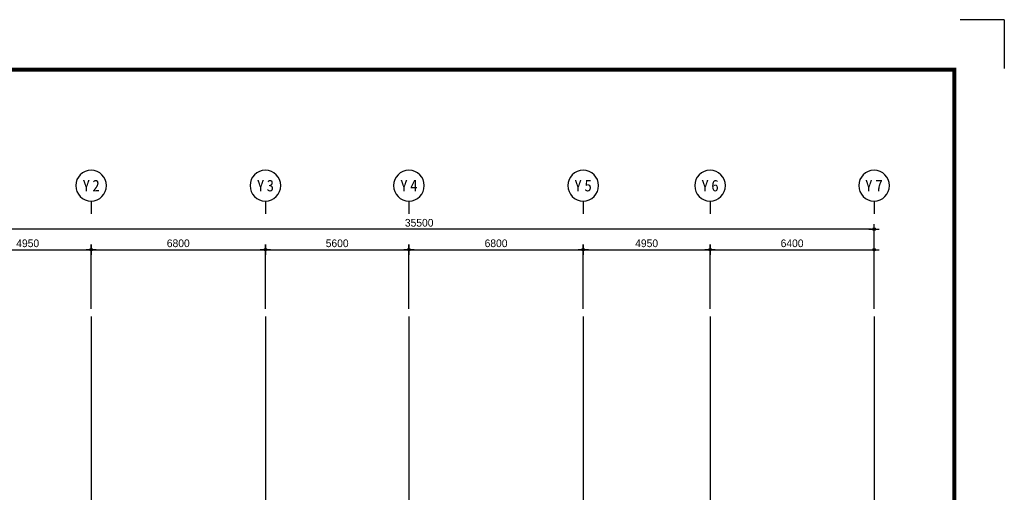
# Model space of a CAD drawing. Header units: millimetres. Extents: x 3445018 to 4174071, y -6064565 to -5122887.
# Tile 171 of 192: x 3868654 to 3907071, y -5300206 to -5281783. Entities that reach past the tile are written whole.
import ezdxf
from ezdxf.enums import TextEntityAlignment as Align

# ---------------------------------------------------------------- set-up
doc = ezdxf.new("R2010")
doc.units = ezdxf.units.MM
doc.header["$MEASUREMENT"] = 0
doc.linetypes.add('CEN', pattern=[66, 60, -2, 2, -2])
doc.layers.get('0').update_dxf_attribs({"linetype": 'CONTINUOUS'})
doc.layers.get('DEFPOINTS').update_dxf_attribs({"linetype": 'CONTINUOUS'})
for name, color, linetype in [('3', 3, 'CONTINUOUS'), ('A_GE_FORM', 7, 'CONTINUOUS'), ('CEN', 13, 'CEN'), ('DI', 1, 'CONTINUOUS'), ('DIM', 7, 'CONTINUOUS')]:
    doc.layers.add(name, color=color, linetype=linetype)
doc.styles.add('GHS', font='txt')
doc.styles.add('HY울릉도 L', font='txt')
doc.styles.add('SDP-S', font='txt')
doc.styles.add('돋움체', font='txt')
doc.dimstyles.new('SMDI-3', dxfattribs={"dimtxt": 3, "dimasz": 1, "dimexe": 2, "dimexo": 3, "dimgap": 1, "dimtad": 1, "dimdsep": 46, "dimtxsty": 'HY울릉도 L', "dimblk": 'Z_DOT', "dimcen": 2.5, "dimdle": 1.5, "dimclrd": 1, "dimclre": 1, "dimclrt": 2, "dimadec": 0, "dimazin": 0, "dimtfac": 1, "dimtix": 1, "dimtmove": 2, "dimatfit": 3, "dimldrblk": 'Z_DOT', "dimfxl": 2, "dimtvp": 1, "dimtolj": 1, "dimtzin": 0, "dimarcsym": 0})

# ---------------------------------------------------------------- blocks, each defined once
blk = doc.blocks.new('sheet _서영')
at = {"layer": 'A_GE_FORM'}
for q in [(-362689.99, -1058481.68), (-362689.99, -1058481.68), (-362670.99, -1058464.44)]:
    blk.add_line((-362689.99, -1058464.44), q, dxfattribs=at)
at = {"layer": 'A_GE_FORM', "const_width": 1.5}
blk.add_lwpolyline([(-361868.49, -1059038.93), (-362670.49, -1059038.93), (-362670.49, -1058483.93), (-361868.49, -1058483.93)], close=True, dxfattribs=at)
blk = doc.blocks.new('Z_DOT')
at = {"layer": 'DIM', "color": 1, "ltscale": 3}
for p, q in [((-2, 0), (2, 0)), ((0, -2), (0, 2))]:
    blk.add_line(p, q, dxfattribs=at)
for radius in [0.5, 0.25]:
    blk.add_circle((0, 0), radius, dxfattribs=at)
blk = doc.blocks.new('*D890')
at = {"layer": 'DEFPOINTS', "color": 0, "ltscale": 3, "transparency": 16777216}
for p in [(3866491, -5289951), (3866491, -5293351), (3901991, -5293351)]:
    blk.add_point(p, dxfattribs=at)
at = {"layer": 'DIM', "color": 1, "lineweight": -2, "ltscale": 3, "transparency": 16777216}
for p, q in [((3866491, -5293051), (3866491, -5289751)), ((3901891, -5289951), (3866591, -5289951)), ((3901991, -5293051), (3901991, -5289751))]:
    blk.add_line(p, q, dxfattribs=at)
at = {"layer": 'DIM', "color": 1, "lineweight": -2, "ltscale": 3, "transparency": 16777216, "xscale": 100, "yscale": 100, "zscale": 100, "rotation": 180}
blk.add_blockref('Z_DOT', (3866491, -5289951), dxfattribs=at)
at = {"layer": 'DIM', "color": 1, "lineweight": -2, "ltscale": 3, "transparency": 16777216, "xscale": 100, "yscale": 100, "zscale": 100}
blk.add_blockref('Z_DOT', (3901991, -5289951), dxfattribs=at)
at = {"layer": 'DIM', "color": 2, "ltscale": 3, "transparency": 16777216, "insert": (3884241, -5289701), "char_height": 300, "attachment_point": 5, "style": 'SDP-S'}
blk.add_mtext('\\A1;35500', dxfattribs=at)
blk = doc.blocks.new('*D891')
at = {"layer": 'DEFPOINTS', "color": 0, "ltscale": 3, "transparency": 16777216}
for p in [(3871441, -5290751), (3866491, -5293351), (3871441, -5293351)]:
    blk.add_point(p, dxfattribs=at)
at = {"layer": 'DIM', "color": 1, "lineweight": -2, "ltscale": 3, "transparency": 16777216}
for p, q in [((3866491, -5293051), (3866491, -5290551)), ((3866591, -5290751), (3871341, -5290751)), ((3871441, -5293051), (3871441, -5290551))]:
    blk.add_line(p, q, dxfattribs=at)
at = {"layer": 'DIM', "color": 1, "lineweight": -2, "ltscale": 3, "transparency": 16777216, "xscale": 100, "yscale": 100, "zscale": 100, "rotation": 180}
blk.add_blockref('Z_DOT', (3866491, -5290751), dxfattribs=at)
at = {"layer": 'DIM', "color": 1, "lineweight": -2, "ltscale": 3, "transparency": 16777216, "xscale": 100, "yscale": 100, "zscale": 100}
blk.add_blockref('Z_DOT', (3871441, -5290751), dxfattribs=at)
at = {"layer": 'DIM', "color": 2, "ltscale": 3, "transparency": 16777216, "insert": (3868966, -5290501), "char_height": 300, "attachment_point": 5, "style": 'SDP-S'}
blk.add_mtext('\\A1;4950', dxfattribs=at)
blk = doc.blocks.new('*D892')
at = {"layer": 'DEFPOINTS', "color": 0, "ltscale": 3, "transparency": 16777216}
for p in [(3878241, -5290751), (3871441, -5293351), (3878241, -5293351)]:
    blk.add_point(p, dxfattribs=at)
at = {"layer": 'DIM', "color": 1, "lineweight": -2, "ltscale": 3, "transparency": 16777216}
for p, q in [((3871441, -5293051), (3871441, -5290551)), ((3871541, -5290751), (3878141, -5290751)), ((3878241, -5293051), (3878241, -5290551))]:
    blk.add_line(p, q, dxfattribs=at)
at = {"layer": 'DIM', "color": 1, "lineweight": -2, "ltscale": 3, "transparency": 16777216, "xscale": 100, "yscale": 100, "zscale": 100, "rotation": 180}
blk.add_blockref('Z_DOT', (3871441, -5290751), dxfattribs=at)
at = {"layer": 'DIM', "color": 1, "lineweight": -2, "ltscale": 3, "transparency": 16777216, "xscale": 100, "yscale": 100, "zscale": 100}
blk.add_blockref('Z_DOT', (3878241, -5290751), dxfattribs=at)
at = {"layer": 'DIM', "color": 2, "ltscale": 3, "transparency": 16777216, "insert": (3874841, -5290501), "char_height": 300, "attachment_point": 5, "style": 'SDP-S'}
blk.add_mtext('\\A1;6800', dxfattribs=at)
blk = doc.blocks.new('*D893')
at = {"layer": 'DEFPOINTS', "color": 0, "ltscale": 3, "transparency": 16777216}
for p in [(3883841, -5290751), (3878241, -5293351), (3883841, -5293351)]:
    blk.add_point(p, dxfattribs=at)
at = {"layer": 'DIM', "color": 1, "lineweight": -2, "ltscale": 3, "transparency": 16777216}
for p, q in [((3878241, -5293051), (3878241, -5290551)), ((3878341, -5290751), (3883741, -5290751)), ((3883841, -5293051), (3883841, -5290551))]:
    blk.add_line(p, q, dxfattribs=at)
at = {"layer": 'DIM', "color": 1, "lineweight": -2, "ltscale": 3, "transparency": 16777216, "xscale": 100, "yscale": 100, "zscale": 100, "rotation": 180}
blk.add_blockref('Z_DOT', (3878241, -5290751), dxfattribs=at)
at = {"layer": 'DIM', "color": 1, "lineweight": -2, "ltscale": 3, "transparency": 16777216, "xscale": 100, "yscale": 100, "zscale": 100}
blk.add_blockref('Z_DOT', (3883841, -5290751), dxfattribs=at)
at = {"layer": 'DIM', "color": 2, "ltscale": 3, "transparency": 16777216, "insert": (3881041, -5290501), "char_height": 300, "attachment_point": 5, "style": 'SDP-S'}
blk.add_mtext('\\A1;5600', dxfattribs=at)
blk = doc.blocks.new('*D894')
at = {"layer": 'DEFPOINTS', "color": 0, "ltscale": 3, "transparency": 16777216}
for p in [(3890641, -5290751), (3883841, -5293351), (3890641, -5293351)]:
    blk.add_point(p, dxfattribs=at)
at = {"layer": 'DIM', "color": 1, "lineweight": -2, "ltscale": 3, "transparency": 16777216}
for p, q in [((3883841, -5293051), (3883841, -5290551)), ((3883941, -5290751), (3890541, -5290751)), ((3890641, -5293051), (3890641, -5290551))]:
    blk.add_line(p, q, dxfattribs=at)
at = {"layer": 'DIM', "color": 1, "lineweight": -2, "ltscale": 3, "transparency": 16777216, "xscale": 100, "yscale": 100, "zscale": 100, "rotation": 180}
blk.add_blockref('Z_DOT', (3883841, -5290751), dxfattribs=at)
at = {"layer": 'DIM', "color": 1, "lineweight": -2, "ltscale": 3, "transparency": 16777216, "xscale": 100, "yscale": 100, "zscale": 100}
blk.add_blockref('Z_DOT', (3890641, -5290751), dxfattribs=at)
at = {"layer": 'DIM', "color": 2, "ltscale": 3, "transparency": 16777216, "insert": (3887241, -5290501), "char_height": 300, "attachment_point": 5, "style": 'SDP-S'}
blk.add_mtext('\\A1;6800', dxfattribs=at)
blk = doc.blocks.new('*D895')
at = {"layer": 'DEFPOINTS', "color": 0, "ltscale": 3, "transparency": 16777216}
for p in [(3895591, -5290751), (3890641, -5293351), (3895591, -5293351)]:
    blk.add_point(p, dxfattribs=at)
at = {"layer": 'DIM', "color": 1, "lineweight": -2, "ltscale": 3, "transparency": 16777216}
for p, q in [((3890641, -5293051), (3890641, -5290551)), ((3890741, -5290751), (3895491, -5290751)), ((3895591, -5293051), (3895591, -5290551))]:
    blk.add_line(p, q, dxfattribs=at)
at = {"layer": 'DIM', "color": 1, "lineweight": -2, "ltscale": 3, "transparency": 16777216, "xscale": 100, "yscale": 100, "zscale": 100, "rotation": 180}
blk.add_blockref('Z_DOT', (3890641, -5290751), dxfattribs=at)
at = {"layer": 'DIM', "color": 1, "lineweight": -2, "ltscale": 3, "transparency": 16777216, "xscale": 100, "yscale": 100, "zscale": 100}
blk.add_blockref('Z_DOT', (3895591, -5290751), dxfattribs=at)
at = {"layer": 'DIM', "color": 2, "ltscale": 3, "transparency": 16777216, "insert": (3893116, -5290501), "char_height": 300, "attachment_point": 5, "style": 'SDP-S'}
blk.add_mtext('\\A1;4950', dxfattribs=at)
blk = doc.blocks.new('*D896')
at = {"layer": 'DEFPOINTS', "color": 0, "ltscale": 3, "transparency": 16777216}
for p in [(3901991, -5290751), (3895591, -5293351), (3901991, -5293351)]:
    blk.add_point(p, dxfattribs=at)
at = {"layer": 'DIM', "color": 1, "lineweight": -2, "ltscale": 3, "transparency": 16777216}
for p, q in [((3895591, -5293051), (3895591, -5290551)), ((3895691, -5290751), (3901891, -5290751)), ((3901991, -5293051), (3901991, -5290551))]:
    blk.add_line(p, q, dxfattribs=at)
at = {"layer": 'DIM', "color": 1, "lineweight": -2, "ltscale": 3, "transparency": 16777216, "xscale": 100, "yscale": 100, "zscale": 100, "rotation": 180}
blk.add_blockref('Z_DOT', (3895591, -5290751), dxfattribs=at)
at = {"layer": 'DIM', "color": 1, "lineweight": -2, "ltscale": 3, "transparency": 16777216, "xscale": 100, "yscale": 100, "zscale": 100}
blk.add_blockref('Z_DOT', (3901991, -5290751), dxfattribs=at)
at = {"layer": 'DIM', "color": 2, "ltscale": 3, "transparency": 16777216, "insert": (3898791, -5290501), "char_height": 300, "attachment_point": 5, "style": 'SDP-S'}
blk.add_mtext('\\A1;6400', dxfattribs=at)
blk = doc.blocks.new('CCS111')
blk.add_line((0, 8), (0, 3))
blk.add_circle((0, 14), 6)
at = {"color": 3, "style": 'GHS'}
for tag, p in [('X', (-2.45, 14.02)), ('1', (1.44, 14.02))]:
    blk.add_attdef(tag, text='', height=4.5, dxfattribs=at).set_placement(p, align=Align.MIDDLE_CENTER)

msp = doc.modelspace()

# ---------------------------------------------------------------- linework, layer by layer
at = {"layer": 'CEN'}
for p, q in [((3871440.642, -5293351.227), (3871440.642, -5349279.63)), ((3878240.642, -5293351.227), (3878240.642, -5349279.63)), ((3883840.642, -5293351.227), (3883840.642, -5349279.63)), ((3890640.642, -5293351.227), (3890640.642, -5349279.63)), ((3895590.642, -5293351.227), (3895590.642, -5349279.63)), ((3901990.642, -5293351.227), (3901990.642, -5349279.63))]:
    msp.add_line(p, q, dxfattribs=at)

# ---------------------------------------------------------------- block references
at = {"layer": '3', "xscale": 100, "yscale": 100, "zscale": 100, "rotation": 270}
msp.add_blockref('sheet _서영', (109753514.9, -41550781.593), dxfattribs=at)
at = {"layer": 'DI'}
ref = msp.add_blockref('CCS111', (3871440.642, -5289651.227), dxfattribs=dict(at, xscale=-100, yscale=100, zscale=100))
ref.add_attrib('1', 'Y', dxfattribs={"layer": '0', "color": 3, "height": 450, "style": '돋움체'}).set_placement((3871252.387, -5288250.432), align=Align.MIDDLE_CENTER)
ref.add_attrib('X', '2', dxfattribs={"layer": '0', "color": 3, "height": 450, "style": '돋움체'}).set_placement((3871633.404, -5288249.435), align=Align.MIDDLE_CENTER)
ref = msp.add_blockref('CCS111', (3878240.642, -5289651.227), dxfattribs=dict(at, xscale=-100, yscale=100, zscale=100))
ref.add_attrib('1', 'Y', dxfattribs={"layer": '0', "color": 3, "height": 450, "style": '돋움체'}).set_placement((3878052.998, -5288250.432), align=Align.MIDDLE_CENTER)
ref.add_attrib('X', '3', dxfattribs={"layer": '0', "color": 3, "height": 450, "style": '돋움체'}).set_placement((3878433.404, -5288249.435), align=Align.MIDDLE_CENTER)
ref = msp.add_blockref('CCS111', (3883840.642, -5289651.227), dxfattribs=dict(at, xscale=-100, yscale=100, zscale=100))
ref.add_attrib('1', 'Y', dxfattribs={"layer": '0', "color": 3, "height": 450, "style": '돋움체'}).set_placement((3883646.282, -5288250.432), align=Align.MIDDLE_CENTER)
ref.add_attrib('X', '4', dxfattribs={"layer": '0', "color": 3, "height": 450, "style": '돋움체'}).set_placement((3884033.404, -5288249.435), align=Align.MIDDLE_CENTER)
ref = msp.add_blockref('CCS111', (3890640.642, -5289651.227), dxfattribs=dict(at, xscale=-100, yscale=100, zscale=100))
ref.add_attrib('1', 'Y', dxfattribs={"layer": '0', "color": 3, "height": 450, "style": '돋움체'}).set_placement((3890441.397, -5288250.432), align=Align.MIDDLE_CENTER)
ref.add_attrib('X', '5', dxfattribs={"layer": '0', "color": 3, "height": 450, "style": '돋움체'}).set_placement((3890833.404, -5288249.435), align=Align.MIDDLE_CENTER)
ref = msp.add_blockref('CCS111', (3895590.642, -5289651.227), dxfattribs=dict(at, xscale=-100, yscale=100, zscale=100))
ref.add_attrib('1', 'Y', dxfattribs={"layer": '0', "color": 3, "height": 450, "style": '돋움체'}).set_placement((3895396.282, -5288250.432), align=Align.MIDDLE_CENTER)
ref.add_attrib('X', '6', dxfattribs={"layer": '0', "color": 3, "height": 450, "style": '돋움체'}).set_placement((3895783.404, -5288249.435), align=Align.MIDDLE_CENTER)
ref = msp.add_blockref('CCS111', (3901990.642, -5289651.227), dxfattribs=dict(at, xscale=-100, yscale=100, zscale=100))
ref.add_attrib('1', 'Y', dxfattribs={"layer": '0', "color": 3, "height": 450, "style": '돋움체'}).set_placement((3901784.07, -5288250.432), align=Align.MIDDLE_CENTER)
ref.add_attrib('X', '7', dxfattribs={"layer": '0', "color": 3, "height": 450, "style": '돋움체'}).set_placement((3902183.404, -5288249.435), align=Align.MIDDLE_CENTER)

# ---------------------------------------------------------------- dimensions: what is measured, and where the dimension line sits
at = {"layer": 'DIM', "ltscale": 3}
for base, p1, p2, picture, middle in [((3866490.642, -5289951.227), (3901990.642, -5293351.227), (3866490.642, -5293351.227), '*D890', (3884240.642, -5289701.023)), ((3871440.642, -5290751.227), (3866490.642, -5293351.227), (3871440.642, -5293351.227), '*D891', (3868965.642, -5290501.023)), ((3878240.642, -5290751.227), (3871440.642, -5293351.227), (3878240.642, -5293351.227), '*D892', (3874840.642, -5290501.023)), ((3883840.642, -5290751.227), (3878240.642, -5293351.227), (3883840.642, -5293351.227), '*D893', (3881040.642, -5290501.023)), ((3890640.642, -5290751.227), (3883840.642, -5293351.227), (3890640.642, -5293351.227), '*D894', (3887240.642, -5290501.023)), ((3895590.642, -5290751.227), (3890640.642, -5293351.227), (3895590.642, -5293351.227), '*D895', (3893115.642, -5290501.023)), ((3901990.642, -5290751.227), (3895590.642, -5293351.227), (3901990.642, -5293351.227), '*D896', (3898790.642, -5290501.023))]:
    dim = msp.add_linear_dim(base=base, p1=p1, p2=p2, angle=180, dimstyle='SMDI-3', override={"dimscale": 100, "dimtxsty": 'SDP-S'}, dxfattribs=at)
    dim.commit()
    dim.dimension.update_dxf_attribs({"geometry": picture, "text_midpoint": middle})

doc.saveas('drawing.dxf')
